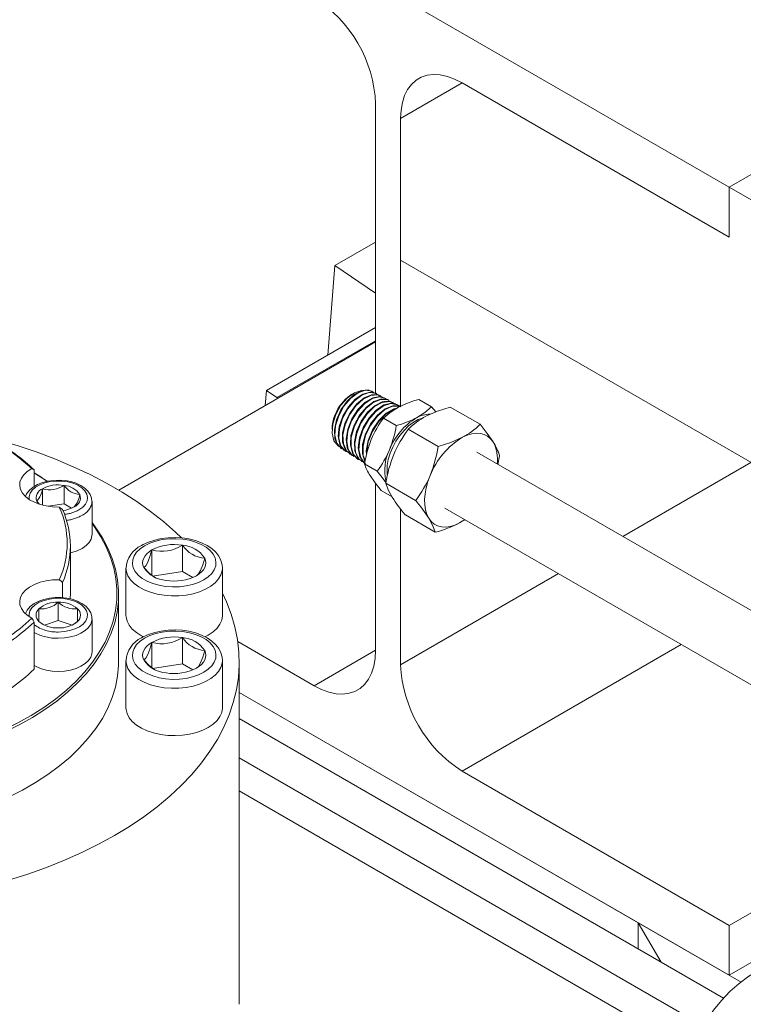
# Model space of a CAD drawing. Header units: millimetres. Extents: x 450 to 25135, y 150 to 17673.
# Tile 168 of 201: x 5165 to 5390, y 12956 to 13262. Entities that reach past the tile are written whole.
import ezdxf

# ---------------------------------------------------------------- set-up
doc = ezdxf.new("R2010")
doc.units = ezdxf.units.MM
doc.linetypes.add('SLD-Centrada-doble', pattern=[12.7, 6.35, -1.27, 1.27, -1.27, 1.27, -1.27])
doc.linetypes.add('SLD-Continua', pattern=[0])
doc.layers.add('COTAS', color=1, linetype='SLD-Continua')
doc.layers.add('OCULTA', color=8, linetype='SLD-Continua')

msp = doc.modelspace()

# ---------------------------------------------------------------- linework, layer by layer
at = {"color": 7, "linetype": 'SLD-Continua', "lineweight": 18, "ltscale": 30}
for p, q in [((5641.34, 12934.73), (5307.23, 13127.6)), ((5297.23, 13110.28), (5630.32, 12917.99))]:
    msp.add_line(p, q, dxfattribs=at)
at = {"color": 7, "linetype": 'SLD-Continua', "lineweight": 18, "ltscale": 30, "flags": 128}
msp.add_lwpolyline([(5454.68, 12962.11), (5452.34, 12963.42), (5447.95, 12965.65), (5443.53, 12967.6), (5439.09, 12969.25), (5434.67, 12970.59), (5430.26, 12971.62), (5425.91, 12972.33), (5421.62, 12972.71), (5417.42, 12972.77), (5413.33, 12972.52), (5409.36, 12971.94), (5405.53, 12971.07), (5401.84, 12969.9), (5398.3, 12968.44), (5394.94, 12966.71), (5391.74, 12964.71), (5388.72, 12962.45), (5385.89, 12959.94), (5383.24, 12957.18), (5380.8, 12954.19), (5378.55, 12950.96), (5376.52, 12947.5), (5374.69, 12943.82), (5373.1, 12939.92), (5371.73, 12935.8), (5370.6, 12931.5), (5369.71, 12927), (5369.07, 12922.35), (5368.68, 12917.55), (5368.54, 12912.37)], dxfattribs=at)
at = {"layer": 'COTAS', "linetype": 'SLD-Continua', "lineweight": 18, "ltscale": 30}
for p, q in [((5268.35, 13145.65), (5267.88, 13145.34)), ((5274.65, 13146.53), (5274.46, 13146.63)), ((5275.96, 13145.84), (5275.77, 13145.94)), ((5277.27, 13145.15), (5277.08, 13145.25)), ((5278.58, 13144.46), (5278.39, 13144.56)), ((5293.12, 13141.76), (5289.17, 13144.04)), ((5279.89, 13143.77), (5279.71, 13143.86)), ((5281.2, 13143.08), (5281.01, 13143.17)), ((5282.51, 13142.38), (5282.33, 13142.48)), ((5294.39, 13140.14), (5293.12, 13141.76)), ((5298.9, 13141.67), (5308.19, 13136.31)), ((5282.1, 13135.91), (5278.15, 13138.19)), ((5262.19, 13135.49), (5262.15, 13134.73)), ((5285.85, 13134.74), (5295.14, 13129.37)), ((5264.98, 13128.75), (5265.16, 13128.64)), ((5266.24, 13127.96), (5266.42, 13127.85)), ((5267.49, 13127.17), (5267.67, 13127.06)), ((5268.75, 13126.38), (5268.92, 13126.27)), ((5314.27, 13126.46), (5313.73, 13123.85)), ((5270, 13125.59), (5270.18, 13125.48)), ((5271.25, 13124.81), (5271.43, 13124.7)), ((5276.22, 13121.75), (5272.27, 13124.03)), ((5278.87, 13117.95), (5288.16, 13112.59)), ((5280.83, 13113.74), (5277.39, 13115.72)), ((5284.95, 13108.11), (5294.24, 13102.74)), ((5303.45, 13106.69), (5301.78, 13105.63))]:
    msp.add_line(p, q, dxfattribs=at)
at = {"layer": 'COTAS', "linetype": 'SLD-Continua', "lineweight": 18, "ltscale": 30, "flags": 128}
for points in [[(5264.2, 13129.5), (5264.03, 13129.56), (5262.72, 13131.16), (5262.15, 13133.52), (5262.37, 13136.37), (5263.34, 13139.38), (5264.93, 13142.21), (5266.95, 13144.55), (5269.17, 13146.13), (5271.31, 13146.79), (5271.42, 13146.77)], [(5265.06, 13128.86), (5263.99, 13129.67), (5263.04, 13131.79), (5262.88, 13134.55), (5263.53, 13137.66), (5264.89, 13140.75), (5266.82, 13143.49), (5269.07, 13145.58), (5271.4, 13146.77), (5273.4, 13146.97), (5274.41, 13146.52)], [(5275.11, 13146.06), (5274.51, 13146.6), (5272.56, 13146.88), (5270.29, 13146.13), (5267.97, 13144.42), (5265.87, 13141.93), (5264.23, 13138.95), (5263.25, 13135.81), (5263.04, 13132.85), (5263.64, 13130.41), (5264.99, 13128.75), (5265.65, 13128.52)], [(5266.29, 13128.06), (5265.83, 13128.26), (5264.58, 13130.05), (5264.09, 13132.6), (5264.42, 13135.62), (5265.51, 13138.78), (5267.24, 13141.72), (5269.4, 13144.12), (5271.74, 13145.71), (5273.99, 13146.32), (5275.76, 13145.9)], [(5276.28, 13145.48), (5275.73, 13145.95), (5273.74, 13146.18), (5271.45, 13145.37), (5269.12, 13143.6), (5267.03, 13141.07), (5265.41, 13138.06), (5264.46, 13134.9), (5264.3, 13131.94), (5264.94, 13129.52), (5266.33, 13127.9), (5267.07, 13127.67)], [(5267.54, 13127.23), (5266.23, 13128.47), (5265.43, 13130.76), (5265.44, 13133.65), (5266.25, 13136.82), (5267.76, 13139.9), (5269.79, 13142.56), (5272.11, 13144.51), (5274.44, 13145.51), (5276.51, 13145.48), (5277.02, 13145.14)], [(5278.05, 13144.56), (5278.03, 13144.59), (5276.34, 13145.47), (5274.19, 13145.3), (5271.84, 13144.11), (5269.56, 13142.01), (5267.61, 13139.25), (5266.22, 13136.12), (5265.55, 13132.98), (5265.69, 13130.18), (5266.63, 13128.02), (5268.28, 13126.75), (5268.45, 13126.73)], [(5268.82, 13126.51), (5267.99, 13127.01), (5266.89, 13129.01), (5266.58, 13131.72), (5267.09, 13134.83), (5268.35, 13138.01), (5270.22, 13140.89), (5272.47, 13143.15), (5274.84, 13144.55), (5277.06, 13144.93), (5278.34, 13144.45)], [(5279.07, 13144.01), (5278.77, 13144.35), (5276.87, 13144.84), (5274.6, 13144.28), (5272.23, 13142.71), (5270.03, 13140.32), (5268.26, 13137.36), (5267.12, 13134.17), (5266.75, 13131.1), (5267.2, 13128.5), (5268.43, 13126.64), (5269.49, 13126.14)], [(5270.02, 13125.63), (5269.87, 13125.68), (5268.48, 13127.35), (5267.85, 13129.83), (5268.04, 13132.85), (5269.03, 13136.06), (5270.69, 13139.11), (5272.83, 13141.66), (5275.2, 13143.43), (5277.53, 13144.22), (5279.53, 13143.95), (5279.68, 13143.82)], [(5279.83, 13143.67), (5279.42, 13143.97), (5277.34, 13144.06), (5274.99, 13143.1), (5272.64, 13141.19), (5270.56, 13138.53), (5268.99, 13135.43), (5268.13, 13132.23), (5268.07, 13129.28), (5268.83, 13126.91), (5270.33, 13125.39), (5270.88, 13125.26)], [(5271.33, 13124.91), (5270.18, 13125.81), (5269.24, 13128.01), (5269.11, 13130.87), (5269.8, 13134.07), (5271.23, 13137.24), (5273.22, 13140.04), (5275.55, 13142.15), (5277.94, 13143.35), (5280.11, 13143.49), (5280.94, 13143.04)], [(5281.88, 13142.54), (5281.78, 13142.69), (5279.98, 13143.44), (5277.76, 13143.13), (5275.36, 13141.79), (5273.07, 13139.55), (5271.15, 13136.67), (5269.82, 13133.47), (5269.25, 13130.31), (5269.5, 13127.53), (5270.56, 13125.44), (5271.89, 13124.57)], [(5272.57, 13124.12), (5272, 13124.4), (5270.76, 13126.29), (5270.3, 13128.94), (5270.68, 13132.06), (5271.85, 13135.3), (5273.66, 13138.3), (5275.9, 13140.73), (5278.31, 13142.31), (5280.61, 13142.87), (5282.3, 13142.42)], [(5282.88, 13142.01), (5282.48, 13142.4), (5280.48, 13142.76), (5278.15, 13142.05), (5275.74, 13140.33), (5273.55, 13137.81), (5271.82, 13134.75), (5270.76, 13131.5), (5270.49, 13128.43), (5271.06, 13125.86), (5272.3, 13124.23)], [(5272.39, 13124.69), (5271.62, 13127.07), (5271.68, 13130.06), (5272.56, 13133.32), (5274.15, 13136.47), (5276.26, 13139.17), (5278.65, 13141.12), (5281.04, 13142.09), (5283.16, 13142), (5283.58, 13141.69)], [(5283.29, 13141.85), (5283.09, 13141.97), (5280.92, 13141.93), (5278.51, 13140.81), (5276.14, 13138.76), (5274.08, 13135.98), (5272.58, 13132.79), (5271.8, 13129.55), (5271.85, 13126.61), (5272.45, 13125.03)], [(5272.91, 13127.01), (5272.8, 13128.09), (5273.37, 13131.3), (5274.71, 13134.56), (5276.66, 13137.49), (5278.99, 13139.77), (5281.42, 13141.15), (5282.27, 13141.27)], [(5281.95, 13141.06), (5281.32, 13140.94), (5278.88, 13139.44), (5276.58, 13137.06), (5274.69, 13134.08), (5273.44, 13130.81), (5272.96, 13127.62), (5273, 13127.38)], [(5278.15, 13138.19), (5280.23, 13139.98), (5282.81, 13141.61)], [(5293.12, 13141.76), (5291.04, 13139.97), (5288.46, 13138.34)], [(5298.9, 13141.67), (5294.97, 13140.4), (5291.36, 13138.79)], [(5308.19, 13136.31), (5310.41, 13133.47), (5312.24, 13130.8)], [(5295.14, 13129.37), (5299.07, 13130.65), (5302.68, 13132.26)], [(5312.24, 13130.8), (5311.47, 13131.81), (5310.54, 13132.61), (5309.46, 13133.16), (5308.27, 13133.48), (5306.97, 13133.54), (5305.59, 13133.36), (5304.15, 13132.93), (5302.68, 13132.26)], [(5277.39, 13115.72), (5275.52, 13118.11), (5273.98, 13120.37)], [(5276.22, 13121.75), (5278.09, 13119.35), (5278.91, 13118.16)], [(5292.66, 13120.4), (5291.95, 13118.49), (5291.42, 13116.59), (5291.08, 13114.72), (5290.92, 13112.94), (5290.96, 13111.25), (5291.19, 13109.69), (5291.61, 13108.3), (5292.21, 13107.08)], [(5278.87, 13117.95), (5279.63, 13115.97), (5280.9, 13113.61)], [(5292.21, 13107.08), (5292.98, 13106.07), (5293.92, 13105.28), (5294.99, 13104.72), (5296.19, 13104.41), (5297.49, 13104.34), (5298.87, 13104.53), (5300.31, 13104.96), (5301.78, 13105.63)], [(5294.24, 13102.74), (5293.48, 13104.73), (5292.21, 13107.08)], [(5301.78, 13105.63), (5303.26, 13106.53), (5303.47, 13106.68)]]:
    msp.add_lwpolyline(points, dxfattribs=at)
at = {"layer": 'COTAS', "linetype": 'SLD-Centrada-doble', "lineweight": 18, "ltscale": 30, "flags": 128}
msp.add_lwpolyline([(5290.29, 13138.26), (5288.93, 13137.76), (5287.43, 13136.91), (5285.95, 13135.78), (5284.54, 13134.41), (5283.22, 13132.82), (5282.04, 13131.07), (5281.04, 13129.2), (5280.24, 13127.28), (5279.66, 13125.35), (5279.33, 13123.47), (5279.25, 13121.69), (5279.33, 13120.66)], dxfattribs=at)
at = {"layer": 'COTAS', "linetype": 'SLD-Continua', "lineweight": 18, "ltscale": 900}
for centre, radius, start, end in [((5275.46, 13134.46), 13.27, 124.8647, 158.4797), ((5296.79, 13114.6), 30.41, 104.5189, 117.3741), ((5273.82, 13134.7), 11.66, 156.6183, 176.1097), ((5302.91, 13119.53), 31, 143.0087, 157.095), ((5298.89, 13120.96), 20.27, 120.9718, 158.6704), ((5274.48, 13165.35), 30.41, 284.5189, 297.3741), ((5302.34, 13118.07), 23.45, 117.906, 134.6912), ((5292.5, 13131.38), 8.05, 89.0852, 120.1009), ((5248.46, 13141.12), 34.05, 337.9432, 351.1928), ((5291.7, 13152.98), 23.45, 297.906, 314.6912), ((5315.13, 13112.66), 36.67, 142.995, 157.1088), ((5315.04, 13111.66), 24.02, 120.9718, 158.6704), ((5307.01, 13118.51), 35.18, 158.1584, 170.9776), ((5255.42, 13135.51), 40.19, 337.9172, 351.2188), ((5302.39, 13125.51), 11.19, 352.2438, 28.2553), ((5296.08, 13120.6), 19.11, 17.8579, 32.2531), ((5250.81, 13140.77), 31.74, 323.1729, 336.9309), ((5292.94, 13122), 14.4, 153.8965, 193.1088), ((5320.25, 13111.36), 41.9, 158.1891, 170.9469), ((5287.62, 13128.97), 16.13, 197.8579, 212.2531), ((5257.91, 13135.22), 37.78, 323.2029, 336.9008), ((5321.87, 13139.51), 48.47, 212.2914, 220.377), ((5251.24, 13081.19), 48.47, 32.2914, 40.377), ((5285.2, 13137.64), 36.05, 284.5189, 297.3741)]:
    msp.add_arc(centre, radius, start, end, dxfattribs=at)
at = {"layer": 'OCULTA', "linetype": 'SLD-Continua', "lineweight": 18, "ltscale": 30}
for p, q in [((5173.53, 13332.44), (5385.67, 13209.98)), ((5173.53, 13332.44), (5385.67, 13209.98)), ((5173.53, 13332.44), (5385.67, 13209.98)), ((5173.53, 13332.44), (5385.67, 13209.98)), ((5283.49, 13231.41), (5302.58, 13242.43)), ((5283.49, 13231.41), (5302.58, 13242.43)), ((5283.49, 13231.41), (5302.58, 13242.43)), ((5283.49, 13231.41), (5302.58, 13242.43)), ((5385.67, 13194.47), (5302.58, 13242.43)), ((5385.67, 13194.47), (5302.58, 13242.43)), ((5385.67, 13194.47), (5302.58, 13242.43)), ((5385.67, 13194.47), (5302.58, 13242.43)), ((5385.67, 13194.47), (5302.58, 13242.43)), ((5385.67, 13194.47), (5302.58, 13242.43)), ((5385.67, 13194.47), (5302.58, 13242.43)), ((5385.67, 13194.47), (5302.58, 13242.43)), ((5275.71, 13145.8), (5275.71, 13235.9)), ((5275.71, 13145.8), (5275.71, 13235.9)), ((5275.71, 13145.8), (5275.71, 13235.9)), ((5275.71, 13145.8), (5275.71, 13235.9)), ((5283.49, 13231.41), (5283.49, 13141.93)), ((5283.49, 13231.41), (5283.49, 13187.31)), ((5283.49, 13231.41), (5283.49, 13141.93)), ((5283.49, 13231.41), (5283.49, 13141.93)), ((5283.49, 13231.41), (5283.49, 13141.93)), ((5283.49, 13231.41), (5283.49, 13187.31)), ((5283.49, 13231.41), (5283.49, 13187.31)), ((5283.49, 13231.41), (5283.49, 13187.31)), ((5399.81, 13218.15), (5385.67, 13209.98)), ((5399.81, 13218.15), (5385.67, 13209.98)), ((5399.81, 13218.15), (5385.67, 13209.98)), ((5399.81, 13218.15), (5385.67, 13209.98)), ((5399.81, 13218.15), (5385.67, 13209.98)), ((5399.81, 13218.15), (5385.67, 13209.98)), ((5399.81, 13218.15), (5385.67, 13209.98)), ((5399.81, 13218.15), (5385.67, 13209.98)), ((5385.67, 13209.98), (5385.67, 13194.47)), ((5385.67, 13209.98), (5385.67, 13194.47)), ((5958.42, 12879.34), (5385.67, 13209.98)), ((5385.67, 13209.98), (5385.67, 13194.47)), ((5385.67, 13209.98), (5385.67, 13194.47)), ((5385.67, 13209.98), (5385.67, 13194.47)), ((5385.67, 13209.98), (5385.67, 13194.47)), ((5958.42, 12879.34), (5385.67, 13209.98)), ((5385.67, 13209.98), (5385.67, 13194.47)), ((5958.42, 12879.34), (5385.67, 13209.98)), ((5385.67, 13209.98), (5385.67, 13194.47)), ((5958.42, 12879.34), (5385.67, 13209.98)), ((5263.07, 13185.62), (5275.71, 13192.92)), ((5488.09, 13069.2), (5283.49, 13187.31)), ((5488.09, 13069.2), (5283.49, 13187.31)), ((5488.09, 13069.2), (5283.49, 13187.31)), ((5488.09, 13069.2), (5283.49, 13187.31)), ((5260.87, 13157.81), (5263.07, 13185.62)), ((5263.07, 13185.62), (5275.71, 13177.05)), ((5241.78, 13146.79), (5275.71, 13166.38)), ((5241.78, 13146.79), (5275.71, 13166.38)), ((5241.78, 13146.79), (5275.71, 13166.38)), ((5275.71, 13161.98), (5195.82, 13115.86)), ((5275.71, 13161.98), (5195.82, 13115.86)), ((5275.71, 13161.98), (5195.82, 13115.86)), ((5275.71, 13161.98), (5195.82, 13115.86)), ((5241.78, 13146.79), (5241.41, 13142.18)), ((5241.78, 13146.79), (5241.41, 13142.18)), ((5241.78, 13146.79), (5241.41, 13142.18)), ((5245.03, 13144.59), (5241.78, 13146.79)), ((5245.03, 13144.59), (5241.78, 13146.79)), ((5245.03, 13144.59), (5241.78, 13146.79)), ((5245.28, 13144.41), (5245.03, 13144.59)), ((5245.28, 13144.41), (5245.03, 13144.59)), ((5245.28, 13144.41), (5245.03, 13144.59)), ((5169.53, 13122.11), (5169.53, 13116.97)), ((5178.82, 13111.58), (5178.82, 13117.3)), ((5275.71, 13066.06), (5275.71, 13117.87)), ((5275.71, 13066.06), (5275.71, 13117.87)), ((5275.71, 13066.06), (5275.71, 13117.87)), ((5275.71, 13066.06), (5275.71, 13117.87)), ((5172.13, 13111.19), (5172.13, 13116.26)), ((5170.33, 13112.4), (5171.11, 13111.6)), ((5178.82, 13111.58), (5173.93, 13110.82)), ((5181.17, 13110.23), (5178.82, 13111.58)), ((5187.53, 13102), (5187.53, 13112.29)), ((5283.49, 13109.97), (5283.49, 13061.57)), ((5283.49, 13109.97), (5283.49, 13061.57)), ((5283.49, 13109.97), (5283.49, 13061.57)), ((5283.49, 13109.97), (5283.49, 13061.57)), ((5180.81, 13083.78), (5180.81, 13098.47)), ((5215.62, 13090.55), (5215.62, 13098.72)), ((5206.14, 13089.39), (5206.14, 13097.25)), ((5198.08, 13091.61), (5198.08, 13076.91)), ((5215.62, 13090.55), (5206.35, 13089.12)), ((5218.88, 13088.67), (5215.62, 13090.55)), ((5228.08, 13076.91), (5228.08, 13091.61)), ((5178.36, 13087.13), (5178.36, 13082.42)), ((5180.75, 13082.08), (5180.81, 13083.78)), ((5195.81, 13062.55), (5195.81, 13083.37)), ((5177.03, 13075.27), (5177.03, 13080.98)), ((5171.03, 13078.98), (5171.03, 13074.98)), ((5183.03, 13074.98), (5183.03, 13078.98)), ((5169.53, 13060.14), (5169.53, 13074.84)), ((5171.03, 13074.98), (5172.23, 13074.13)), ((5177.03, 13075.27), (5172.74, 13073.84)), ((5181.31, 13073.84), (5177.03, 13075.27)), ((5187.53, 13065.55), (5187.53, 13075.84)), ((5223.69, 13070.79), (5222.6, 13070.22)), ((5206.14, 13060.66), (5206.14, 13068.51)), ((5215.62, 13061.81), (5215.62, 13069.98)), ((5232.87, 13068.74), (5256.62, 13055.03)), ((5232.87, 13068.74), (5256.62, 13055.03)), ((5232.87, 13068.74), (5256.62, 13055.03)), ((5232.87, 13068.74), (5256.62, 13055.03)), ((5198.08, 13062.87), (5198.08, 13048.18)), ((5215.62, 13061.81), (5206.35, 13060.38)), ((5218.88, 13059.93), (5215.62, 13061.81)), ((5228.08, 13048.18), (5228.08, 13062.87)), ((5233.31, 12955.99), (5233.31, 13062.55)), ((5357.38, 12981.35), (5233.31, 13052.97)), ((5357.38, 12981.35), (5233.31, 13052.97)), ((5385.67, 12965.02), (5233.31, 13052.97)), ((5357.38, 12981.35), (5233.31, 13052.97)), ((5385.67, 12965.02), (5233.31, 13052.97)), ((5385.67, 12965.02), (5233.31, 13052.97)), ((5385.67, 12965.02), (5233.31, 13052.97)), ((5383.9, 12957.87), (5233.31, 13044.81)), ((5377.57, 12949.28), (5233.31, 13032.56)), ((5302.58, 13028.5), (5385.67, 12980.53)), ((5302.58, 13028.5), (5385.67, 12980.53)), ((5302.58, 13028.5), (5385.67, 12980.53)), ((5302.58, 13028.5), (5385.67, 12980.53)), ((5373.67, 12941.32), (5233.31, 13022.36)), ((5453.82, 13019.88), (5385.67, 12980.53)), ((5453.82, 13019.88), (5385.67, 12980.53)), ((5453.82, 13019.88), (5385.67, 12980.53)), ((5453.82, 13019.88), (5385.67, 12980.53)), ((5467.26, 13012.12), (5385.67, 12965.02)), ((5467.26, 13012.12), (5385.67, 12965.02)), ((5467.26, 13012.12), (5385.67, 12965.02)), ((5467.26, 13012.12), (5385.67, 12965.02)), ((5357.38, 12973.18), (5357.38, 12981.35)), ((5357.38, 12973.18), (5357.38, 12981.35)), ((5389.33, 12962.9), (5357.38, 12981.35)), ((5357.38, 12981.35), (5364.45, 12969.1)), ((5357.38, 12973.18), (5357.38, 12981.35)), ((5389.33, 12962.9), (5357.38, 12981.35)), ((5357.38, 12981.35), (5364.45, 12969.1)), ((5389.33, 12962.9), (5357.38, 12981.35)), ((5357.38, 12981.35), (5364.45, 12969.1)), ((5389.33, 12962.9), (5357.38, 12981.35)), ((5357.38, 12981.35), (5364.45, 12969.1)), ((5385.67, 12980.53), (5385.67, 12965.02)), ((5385.67, 12980.53), (5385.67, 12965.02)), ((5385.67, 12980.53), (5385.67, 12965.02)), ((5385.67, 12980.53), (5385.67, 12965.02))]:
    msp.add_line(p, q, dxfattribs=at)
at = {"layer": 'OCULTA', "linetype": 'SLD-Centrada-doble', "lineweight": 18, "ltscale": 30}
for p, q in [((5245.03, 13144.59), (5275.71, 13162.3)), ((5245.03, 13144.59), (5275.71, 13162.3)), ((5245.03, 13144.59), (5275.71, 13162.3)), ((5392.4, 13124.44), (5352.55, 13101.44)), ((5392.4, 13124.44), (5352.55, 13101.44)), ((5392.4, 13124.44), (5352.55, 13101.44)), ((5392.4, 13124.44), (5352.55, 13101.44)), ((5332.55, 13089.89), (5283.49, 13061.57)), ((5332.55, 13089.89), (5283.49, 13061.57)), ((5332.55, 13089.89), (5283.49, 13061.57)), ((5332.55, 13089.89), (5283.49, 13061.57)), ((5370.74, 13067.85), (5302.58, 13028.5)), ((5370.74, 13067.85), (5302.58, 13028.5)), ((5370.74, 13067.85), (5302.58, 13028.5)), ((5370.74, 13067.85), (5302.58, 13028.5)), ((5275.71, 13066.05), (5256.62, 13055.03)), ((5275.71, 13066.05), (5256.62, 13055.03)), ((5275.71, 13066.05), (5256.62, 13055.03)), ((5275.71, 13066.05), (5256.62, 13055.03))]:
    msp.add_line(p, q, dxfattribs=at)
at = {"layer": 'OCULTA', "linetype": 'SLD-Continua', "lineweight": 18, "ltscale": 30, "flags": 128}
for points in [[(5302.58, 13242.43), (5300.28, 13243.6), (5298.01, 13244.43), (5295.81, 13244.91), (5293.71, 13245.03), (5291.73, 13244.79), (5289.92, 13244.2), (5288.29, 13243.25), (5286.87, 13241.98), (5285.67, 13240.39), (5284.73, 13238.51), (5284.04, 13236.36), (5283.63, 13233.98), (5283.49, 13231.41)], [(5302.58, 13242.43), (5300.28, 13243.6), (5298.01, 13244.43), (5295.81, 13244.91), (5293.71, 13245.03), (5291.73, 13244.79), (5289.92, 13244.2), (5288.29, 13243.25), (5286.87, 13241.98), (5285.67, 13240.39), (5284.73, 13238.51), (5284.04, 13236.36), (5283.63, 13233.98), (5283.49, 13231.41)], [(5302.58, 13242.43), (5300.28, 13243.6), (5298.01, 13244.43), (5295.81, 13244.91), (5293.71, 13245.03), (5291.73, 13244.79), (5289.92, 13244.2), (5288.29, 13243.25), (5286.87, 13241.98), (5285.67, 13240.39), (5284.73, 13238.51), (5284.04, 13236.36), (5283.63, 13233.98), (5283.49, 13231.41)], [(5302.58, 13242.43), (5300.28, 13243.6), (5298.01, 13244.43), (5295.81, 13244.91), (5293.71, 13245.03), (5291.73, 13244.79), (5289.92, 13244.2), (5288.29, 13243.25), (5286.87, 13241.98), (5285.67, 13240.39), (5284.73, 13238.51), (5284.04, 13236.36), (5283.63, 13233.98), (5283.49, 13231.41)], [(5155.44, 13132.23), (5158.52, 13131.4), (5164.58, 13129.59), (5170.47, 13127.61), (5176.18, 13125.45), (5181.69, 13123.13), (5186.99, 13120.65), (5192.06, 13118.01), (5196.88, 13115.22), (5201.45, 13112.3), (5205.75, 13109.24), (5209.78, 13106.06), (5213.51, 13102.76), (5215.3, 13101.05)], [(5177.34, 13110.59), (5175.28, 13110.66), (5173.28, 13110.93), (5171.38, 13111.4), (5169.65, 13112.05), (5168.14, 13112.86), (5166.89, 13113.81), (5165.94, 13114.86), (5165.32, 13116), (5165.04, 13117.18), (5165.12, 13118.37), (5165.55, 13119.53), (5166.32, 13120.64), (5167.4, 13121.65), (5168.77, 13122.54)], [(5169.53, 13122.11), (5169.1, 13122.36), (5168.77, 13122.54)], [(5169.53, 13121.23), (5170, 13120.95), (5173.6, 13118.61)], [(5187.51, 13112.31), (5187.39, 13113.37), (5186.97, 13114.48), (5186.26, 13115.51), (5185.29, 13116.45), (5184.04, 13117.28), (5182.58, 13117.97), (5180.95, 13118.48), (5179.2, 13118.8), (5177.39, 13118.94), (5175.58, 13118.88), (5173.8, 13118.63), (5172.12, 13118.19), (5170.57, 13117.57), (5169.2, 13116.78), (5168.06, 13115.81), (5167.2, 13114.69), (5166.85, 13113.89)], [(5170.91, 13111.56), (5170.63, 13111.9), (5170.33, 13112.4)], [(5177.34, 13110.59), (5177.91, 13110.15), (5178.36, 13109.81)], [(5187.53, 13105.76), (5188.71, 13104.16), (5190.75, 13101.03), (5192.44, 13097.83), (5193.8, 13094.58), (5194.81, 13091.28), (5195.47, 13087.96), (5195.78, 13084.62), (5195.74, 13081.28), (5195.34, 13077.94), (5194.59, 13074.62), (5193.49, 13071.34), (5192.05, 13068.1), (5190.27, 13064.92), (5188.15, 13061.8), (5185.71, 13058.77), (5182.96, 13055.83), (5179.9, 13052.99), (5176.54, 13050.26), (5172.9, 13047.65), (5169, 13045.18), (5164.84, 13042.85), (5160.44, 13040.68), (5155.82, 13038.66), (5151, 13036.8), (5145.99, 13035.12), (5140.81, 13033.62), (5135.48, 13032.31), (5130.03, 13031.18), (5124.46, 13030.25), (5118.81, 13029.52), (5113.09, 13028.98), (5107.32, 13028.65), (5101.53, 13028.53), (5095.74, 13028.6), (5089.96, 13028.88), (5084.23, 13029.37), (5078.56, 13030.05), (5072.97, 13030.93), (5067.48, 13032.01), (5062.12, 13033.28), (5056.91, 13034.73), (5051.85, 13036.37), (5046.98, 13038.18), (5042.31, 13040.16), (5037.85, 13042.3), (5033.63, 13044.59)], [(5033.99, 13045.2), (5038.18, 13042.92), (5042.61, 13040.79), (5047.26, 13038.82), (5052.11, 13037.02), (5057.14, 13035.4), (5062.33, 13033.95), (5067.66, 13032.69), (5073.12, 13031.62), (5078.68, 13030.74), (5084.32, 13030.06), (5090.02, 13029.58), (5095.77, 13029.3), (5101.53, 13029.22), (5107.29, 13029.35), (5113.02, 13029.68), (5118.71, 13030.21), (5124.34, 13030.94), (5129.87, 13031.87), (5135.3, 13032.99), (5140.6, 13034.29), (5145.75, 13035.79), (5150.73, 13037.46), (5155.53, 13039.3), (5160.13, 13041.31), (5164.5, 13043.48), (5168.64, 13045.79), (5172.52, 13048.25), (5176.14, 13050.84), (5179.48, 13053.55), (5182.53, 13056.38), (5185.27, 13059.31), (5187.69, 13062.32), (5189.8, 13065.42), (5191.57, 13068.59), (5193.01, 13071.81), (5194.1, 13075.08), (5194.84, 13078.38), (5195.24, 13081.7), (5195.28, 13085.02), (5194.97, 13088.35), (5194.32, 13091.65), (5193.31, 13094.93), (5191.96, 13098.16), (5190.27, 13101.34), (5188.25, 13104.46), (5187.53, 13105.45)], [(5187.53, 13102), (5187.52, 13101.72), (5187.25, 13100.61), (5186.63, 13099.55), (5185.69, 13098.58), (5184.45, 13097.72), (5182.96, 13097), (5181.27, 13096.46), (5180.81, 13096.35)], [(5228.05, 13091.55), (5228, 13092.65), (5227.62, 13094.01), (5226.95, 13095.31), (5226, 13096.52), (5224.78, 13097.64), (5223.29, 13098.64), (5221.58, 13099.49), (5219.68, 13100.18), (5217.65, 13100.68), (5215.54, 13100.99), (5213.37, 13101.12), (5211.2, 13101.04), (5209.07, 13100.78), (5207.01, 13100.33), (5205.08, 13099.69), (5203.39, 13098.93), (5202.89, 13098.65)], [(5203.6, 13091.78), (5203.35, 13092.51), (5203.27, 13093.25), (5203.35, 13093.98), (5203.6, 13094.71), (5204.01, 13095.41), (5204.58, 13096.08), (5205.29, 13096.69), (5206.14, 13097.25)], [(5206.14, 13097.25), (5205.53, 13095.16), (5204.88, 13093.45), (5204.22, 13092.34), (5203.6, 13091.78)], [(5222.56, 13094.71), (5222.81, 13093.98), (5222.9, 13093.25), (5222.81, 13092.51), (5222.56, 13091.78), (5222.15, 13091.08), (5221.58, 13090.41), (5220.87, 13089.8), (5220.02, 13089.24)], [(5220.02, 13089.24), (5220.63, 13089.79), (5221.29, 13090.89), (5221.94, 13092.6), (5222.56, 13094.71)], [(5203.6, 13091.78), (5205.28, 13090.03), (5207.07, 13088.7)], [(5168.77, 13076.04), (5167.4, 13076.93), (5166.32, 13077.94), (5165.55, 13079.05), (5165.12, 13080.21), (5165.04, 13081.4), (5165.32, 13082.58), (5165.94, 13083.71), (5166.89, 13084.77), (5168.14, 13085.72), (5169.65, 13086.53), (5171.38, 13087.18), (5173.28, 13087.64), (5175.28, 13087.92), (5177.34, 13087.99)], [(5178.36, 13087.13), (5177.79, 13087.62), (5177.34, 13087.99)], [(5228.08, 13083.82), (5229.36, 13081.07), (5230.84, 13077.23), (5231.98, 13073.34), (5232.77, 13069.43), (5233.21, 13065.5), (5233.3, 13061.56), (5233.03, 13057.62), (5232.42, 13053.7), (5231.46, 13049.8), (5230.15, 13045.94), (5228.49, 13042.11), (5226.5, 13038.35), (5224.18, 13034.64), (5221.53, 13031.01), (5218.55, 13027.47), (5215.27, 13024.02), (5211.68, 13020.67), (5207.8, 13017.43), (5203.64, 13014.31), (5199.2, 13011.31), (5194.5, 13008.46), (5189.55, 13005.75), (5184.37, 13003.18), (5178.96, 13000.78), (5173.35, 12998.54), (5167.55, 12996.47), (5161.57, 12994.57), (5155.43, 12992.86), (5149.14, 12991.33), (5142.72, 12989.98), (5136.2, 12988.83), (5129.58, 12987.88), (5122.88, 12987.12), (5116.13, 12986.57), (5109.33, 12986.21), (5102.51, 12986.06), (5095.69, 12986.11), (5088.88, 12986.37), (5082.1, 12986.82), (5075.38, 12987.48), (5068.72, 12988.33), (5062.14, 12989.38), (5055.67, 12990.63), (5049.31, 12992.07), (5043.1, 12993.69), (5037.03, 12995.5), (5031.14, 12997.48), (5025.43, 12999.64), (5019.92, 13001.96), (5014.63, 13004.45), (5009.56, 13007.08), (5004.73, 13009.87), (5000.16, 13012.79), (4995.86, 13015.85), (4991.84, 13019.03), (4988.1, 13022.33), (4984.66, 13025.73), (4981.53, 13029.23), (4978.72, 13032.82), (4976.23, 13036.49), (4974.07, 13040.22), (4972.25, 13044.02), (4970.77, 13047.86), (4969.63, 13051.75), (4968.84, 13055.66), (4968.41, 13059.59), (4968.32, 13063.53), (4968.58, 13067.47), (4969.2, 13071.39), (4970.16, 13075.29), (4971.47, 13079.15), (4973.12, 13082.98), (4973.53, 13083.82)], [(5187.49, 13075.78), (5187.46, 13076.6), (5187.11, 13077.74), (5186.48, 13078.79), (5185.58, 13079.76), (5184.4, 13080.62), (5182.99, 13081.35), (5181.4, 13081.91), (5179.68, 13082.28), (5177.89, 13082.47), (5176.07, 13082.46), (5174.28, 13082.27), (5172.56, 13081.88), (5170.97, 13081.31), (5169.55, 13080.56), (5168.34, 13079.63), (5167.4, 13078.55), (5166.86, 13077.52)], [(5203.54, 13070.23), (5202.89, 13070.56), (5201.33, 13071.53), (5200.04, 13072.63), (5199.06, 13073.83), (5198.41, 13075.1), (5198.11, 13076.42), (5198.08, 13076.91)], [(5228.08, 13076.91), (5228.08, 13076.75), (5227.86, 13075.43), (5227.29, 13074.14), (5226.39, 13072.92), (5225.18, 13071.8), (5223.69, 13070.79)], [(5168.77, 13076.04), (5169.19, 13075.36), (5169.53, 13074.84)], [(5181.42, 13073.88), (5181.56, 13073.94), (5183.03, 13074.98)], [(5228.05, 13062.82), (5228, 13063.91), (5227.62, 13065.27), (5226.95, 13066.57), (5226, 13067.78), (5224.78, 13068.9), (5223.29, 13069.9), (5221.58, 13070.76), (5219.68, 13071.44), (5217.65, 13071.94), (5215.54, 13072.25), (5213.37, 13072.38), (5211.2, 13072.31), (5209.07, 13072.04), (5207.01, 13071.59), (5205.08, 13070.96), (5203.39, 13070.19), (5202.89, 13069.91)], [(5203.6, 13063.04), (5203.35, 13063.77), (5203.27, 13064.51), (5203.35, 13065.25), (5203.6, 13065.97), (5204.01, 13066.68), (5204.58, 13067.34), (5205.29, 13067.96), (5206.14, 13068.51)], [(5206.14, 13068.51), (5205.53, 13066.43), (5204.88, 13064.71), (5204.22, 13063.6), (5203.6, 13063.04)], [(5187.53, 13065.55), (5187.48, 13064.99), (5187.13, 13063.89), (5186.43, 13062.85), (5185.41, 13061.9), (5184.1, 13061.07), (5182.55, 13060.4), (5180.82, 13059.9), (5178.96, 13059.59), (5177.03, 13059.49), (5175.1, 13059.59), (5173.23, 13059.9), (5171.5, 13060.4), (5169.95, 13061.07), (5169.53, 13061.3)], [(5222.56, 13065.97), (5222.81, 13065.25), (5222.9, 13064.51), (5222.81, 13063.77), (5222.56, 13063.04), (5222.15, 13062.34), (5221.58, 13061.67), (5220.87, 13061.06), (5220.02, 13060.5)], [(5220.02, 13060.5), (5220.63, 13061.05), (5221.29, 13062.15), (5221.94, 13063.86), (5222.56, 13065.97)], [(5256.62, 13055.03), (5258.92, 13053.86), (5261.19, 13053.03), (5263.39, 13052.56), (5265.49, 13052.43), (5267.46, 13052.67), (5269.28, 13053.27), (5270.91, 13054.21), (5272.33, 13055.48), (5273.52, 13057.07), (5274.47, 13058.95), (5275.16, 13061.1), (5275.57, 13063.48), (5275.71, 13066.06)], [(5256.62, 13055.03), (5258.92, 13053.86), (5261.19, 13053.03), (5263.39, 13052.56), (5265.49, 13052.43), (5267.46, 13052.67), (5269.28, 13053.27), (5270.91, 13054.21), (5272.33, 13055.48), (5273.52, 13057.07), (5274.47, 13058.95), (5275.16, 13061.1), (5275.57, 13063.48), (5275.71, 13066.06)], [(5256.62, 13055.03), (5258.92, 13053.86), (5261.19, 13053.03), (5263.39, 13052.56), (5265.49, 13052.43), (5267.46, 13052.67), (5269.28, 13053.27), (5270.91, 13054.21), (5272.33, 13055.48), (5273.52, 13057.07), (5274.47, 13058.95), (5275.16, 13061.1), (5275.57, 13063.48), (5275.71, 13066.06)], [(5256.62, 13055.03), (5258.92, 13053.86), (5261.19, 13053.03), (5263.39, 13052.56), (5265.49, 13052.43), (5267.46, 13052.67), (5269.28, 13053.27), (5270.91, 13054.21), (5272.33, 13055.48), (5273.52, 13057.07), (5274.47, 13058.95), (5275.16, 13061.1), (5275.57, 13063.48), (5275.71, 13066.06)], [(5195.81, 13062.55), (5195.78, 13061.29), (5195.47, 13057.95), (5194.81, 13054.63), (5193.8, 13051.33), (5192.44, 13048.08), (5190.75, 13044.88), (5188.71, 13041.75), (5186.35, 13038.7), (5183.68, 13035.73), (5180.69, 13032.86), (5177.41, 13030.11), (5173.84, 13027.47), (5170, 13024.97), (5165.9, 13022.6), (5161.56, 13020.38), (5157, 13018.32), (5152.22, 13016.43), (5147.26, 13014.71), (5142.12, 13013.16), (5140.7, 13012.77)], [(5203.6, 13063.04), (5205.28, 13061.3), (5207.07, 13059.96)], [(5223.69, 13042.05), (5221.94, 13041.19), (5219.99, 13040.49), (5217.88, 13039.97), (5215.65, 13039.65), (5213.37, 13039.52), (5211.08, 13039.59), (5208.83, 13039.87), (5206.68, 13040.34), (5204.69, 13041), (5202.89, 13041.82), (5201.33, 13042.8), (5200.04, 13043.89), (5199.06, 13045.09), (5198.41, 13046.37), (5198.11, 13047.68), (5198.08, 13048.18)], [(5228.08, 13048.18), (5228.08, 13048.01), (5227.86, 13046.69), (5227.29, 13045.41), (5226.39, 13044.19), (5225.18, 13043.06), (5223.69, 13042.05)]]:
    msp.add_lwpolyline(points, dxfattribs=at)
at = {"layer": 'OCULTA', "linetype": 'SLD-Centrada-doble', "lineweight": 18, "ltscale": 30, "flags": 128}
for points in [[(5183.46, 13109.72), (5184.63, 13110.54), (5185.48, 13111.48), (5185.98, 13112.51), (5186.12, 13113.57), (5185.89, 13114.62), (5185.3, 13115.63), (5184.36, 13116.54), (5183.13, 13117.33), (5181.64, 13117.96), (5179.97, 13118.4), (5178.18, 13118.64), (5176.34, 13118.67), (5174.52, 13118.48), (5172.81, 13118.09), (5171.28, 13117.5), (5169.97, 13116.75), (5168.96, 13115.87), (5168.28, 13114.88), (5167.95, 13113.83), (5167.96, 13112.98)], [(5203.89, 13098.55), (5202.5, 13097.61), (5201.4, 13096.54), (5200.62, 13095.39), (5200.18, 13094.17), (5200.09, 13092.94), (5200.36, 13091.71), (5200.97, 13090.52), (5201.91, 13089.4), (5203.16, 13088.39), (5204.68, 13087.52), (5206.43, 13086.8), (5208.36, 13086.25), (5210.41, 13085.9), (5212.54, 13085.75), (5214.69, 13085.8), (5216.79, 13086.05), (5218.79, 13086.5), (5220.64, 13087.14), (5222.27, 13087.94), (5223.66, 13088.88), (5224.76, 13089.95), (5225.54, 13091.1), (5225.98, 13092.32), (5226.07, 13093.56), (5225.8, 13094.79), (5225.19, 13095.97), (5224.25, 13097.09), (5223, 13098.1), (5221.48, 13098.97), (5219.74, 13099.69), (5217.81, 13100.24), (5215.75, 13100.59), (5213.62, 13100.74), (5211.47, 13100.69), (5209.37, 13100.44), (5207.37, 13099.99), (5205.53, 13099.35), (5203.89, 13098.55)], [(5228.08, 13091.57), (5228.01, 13090.78), (5227.62, 13089.48), (5226.88, 13088.22), (5225.83, 13087.05), (5224.47, 13085.98), (5222.84, 13085.04), (5220.99, 13084.25), (5218.95, 13083.64), (5216.78, 13083.22), (5214.52, 13082.99), (5212.22, 13082.97), (5209.94, 13083.14), (5207.74, 13083.52), (5205.66, 13084.09), (5203.76, 13084.83), (5202.08, 13085.73), (5200.65, 13086.77), (5199.51, 13087.92), (5198.7, 13089.16), (5198.22, 13090.45), (5198.08, 13091.61)], [(5177.03, 13071.73), (5178.86, 13071.84), (5180.62, 13072.15), (5182.23, 13072.67), (5183.62, 13073.36), (5184.75, 13074.2), (5185.56, 13075.16), (5186.02, 13076.19), (5186.12, 13077.25), (5185.84, 13078.3), (5185.2, 13079.29), (5184.22, 13080.2), (5182.95, 13080.97), (5181.44, 13081.57), (5179.75, 13081.99), (5177.95, 13082.21), (5176.11, 13082.21), (5174.3, 13081.99), (5172.61, 13081.57), (5171.1, 13080.97), (5169.83, 13080.2), (5168.86, 13079.29), (5168.22, 13078.3), (5167.94, 13077.25), (5167.96, 13076.53)], [(5187.53, 13075.8), (5187.48, 13075.28), (5187.13, 13074.18), (5186.43, 13073.14), (5185.41, 13072.19), (5184.1, 13071.36), (5182.55, 13070.68), (5180.82, 13070.19), (5178.96, 13069.88), (5177.03, 13069.78)], [(5203.89, 13069.81), (5202.5, 13068.87), (5201.4, 13067.8), (5200.62, 13066.65), (5200.18, 13065.44), (5200.09, 13064.2), (5200.36, 13062.97), (5200.97, 13061.78), (5201.91, 13060.67), (5203.16, 13059.66), (5204.68, 13058.78), (5206.43, 13058.06), (5208.36, 13057.52), (5210.41, 13057.16), (5212.54, 13057.01), (5214.69, 13057.06), (5216.79, 13057.31), (5218.79, 13057.77), (5220.64, 13058.4), (5222.27, 13059.2), (5223.66, 13060.15), (5224.76, 13061.21), (5225.54, 13062.37), (5225.98, 13063.58), (5226.07, 13064.82), (5225.8, 13066.05), (5225.19, 13067.24), (5224.25, 13068.35), (5223, 13069.36), (5221.48, 13070.23), (5219.74, 13070.95), (5217.81, 13071.5), (5215.75, 13071.85), (5213.62, 13072.01), (5211.47, 13071.95), (5209.37, 13071.7), (5207.37, 13071.25), (5205.53, 13070.61), (5203.89, 13069.81)], [(5228.08, 13062.83), (5228.01, 13062.05), (5227.62, 13060.74), (5226.88, 13059.48), (5225.83, 13058.31), (5224.47, 13057.24), (5222.84, 13056.3), (5220.99, 13055.52), (5218.95, 13054.91), (5216.78, 13054.48), (5214.52, 13054.25), (5212.22, 13054.23), (5209.94, 13054.41), (5207.74, 13054.78), (5205.66, 13055.35), (5203.76, 13056.09), (5202.08, 13056.99), (5200.65, 13058.03), (5199.51, 13059.18), (5198.7, 13060.42), (5198.22, 13061.72), (5198.08, 13062.87)]]:
    msp.add_lwpolyline(points, dxfattribs=at)
at = {"layer": 'OCULTA', "linetype": 'SLD-Continua', "lineweight": 18, "ltscale": 900}
for centre, radius, start, end in [((5234.38, 13234.08), 41.37, 2.5201, 57.4799), ((5234.38, 13234.08), 41.37, 2.5201, 57.4799), ((5234.38, 13234.08), 41.37, 2.5201, 57.4799), ((5234.38, 13234.08), 41.37, 2.5201, 57.4799), ((5120.32, 13070.01), 71.46, 47.3132, 69.103), ((5126.86, 13077.28), 61.9, 46.4091, 60.4484), ((5127.27, 13052.05), 81.06, 55.1601, 58.5736), ((5177.02, 13106.82), 10.64, 80.2289, 117.3572), ((5174.34, 13124.14), 8.18, 254.3384, 303.2477), ((5178.44, 13110.98), 6.32, 33.4389, 86.5665), ((5184.18, 13120.93), 6.47, 214.1018, 265.9036), ((5173.21, 13113.41), 3.05, 110.7421, 199.461), ((5165.35, 13117.06), 6.83, 316.9224, 353.2807), ((5180.85, 13113.45), 3.05, 290.7421, 19.461), ((5176.97, 13115.25), 6.8, 316.8389, 353.3642), ((5152.52, 13099.29), 27.27, 335.5222, 24.4778), ((5177.43, 13118.88), 9.42, 276.1354, 298.5062), ((5153.19, 13098.47), 27.6, 335.7401, 24.2599), ((5206.57, 13091), 8.49, 115.6619, 175.8781), ((5213.06, 13083.87), 15.07, 80.2289, 117.3572), ((5209.27, 13108.41), 11.59, 254.3384, 303.2477), ((5215.08, 13089.77), 8.96, 33.4389, 86.5665), ((5223.21, 13103.85), 9.17, 214.0802, 265.9252), ((5211.08, 13096.72), 8.96, 213.4389, 266.5665), ((5213.1, 13102.62), 15.07, 260.2289, 297.3572), ((5176.59, 13072.29), 8.7, 87.13, 129.7361), ((5171.9, 13086.36), 7.43, 263.2508, 313.6154), ((5177.46, 13072.29), 8.7, 50.2639, 92.87), ((5182.15, 13086.35), 7.43, 226.3607, 276.7732), ((5172.77, 13076.98), 2.65, 131.0687, 228.9313), ((5181.28, 13076.98), 2.65, 311.0687, 48.9313), ((5129.18, 13117.03), 56.99, 304.0237, 314.0025), ((5129.62, 13116.35), 57.59, 304.3063, 313.8732), ((5176.59, 13081.67), 8.7, 230.2639, 272.87), ((5177.46, 13081.67), 8.7, 267.13, 309.7361), ((5206.57, 13062.26), 8.49, 115.6619, 175.8781), ((5213.06, 13055.13), 15.07, 80.2289, 117.3572), ((5209.27, 13079.67), 11.59, 254.3384, 303.2477), ((5215.08, 13061.04), 8.96, 33.4389, 86.5665), ((5223.21, 13075.12), 9.17, 214.0802, 265.9252), ((5211.08, 13067.98), 8.96, 213.4389, 266.5665), ((5324.82, 13063.39), 41.37, 182.5201, 237.4799), ((5324.82, 13063.39), 41.37, 182.5201, 237.4799), ((5324.82, 13063.39), 41.37, 182.5201, 237.4799), ((5324.82, 13063.39), 41.37, 182.5201, 237.4799), ((5129.62, 13101.65), 57.59, 304.3063, 313.8732), ((5213.1, 13073.88), 15.07, 260.2289, 297.3572)]:
    msp.add_arc(centre, radius, start, end, dxfattribs=at)
at = {"layer": 'OCULTA', "linetype": 'SLD-Centrada-doble', "lineweight": 18, "ltscale": 900}
for centre, radius, start, end in [((5182.33, 13112.77), 5.22, 294.0088, 354.8778), ((5177.62, 13120.4), 12.18, 276.3867, 298.6633), ((5177.8, 13120.09), 13.8, 277.5509, 298.8107), ((5176.57, 13083.7), 11.98, 234.062, 272.2025), ((5176.61, 13084.42), 14.65, 241.1252, 271.6425)]:
    msp.add_arc(centre, radius, start, end, dxfattribs=at)

doc.saveas('drawing.dxf')
